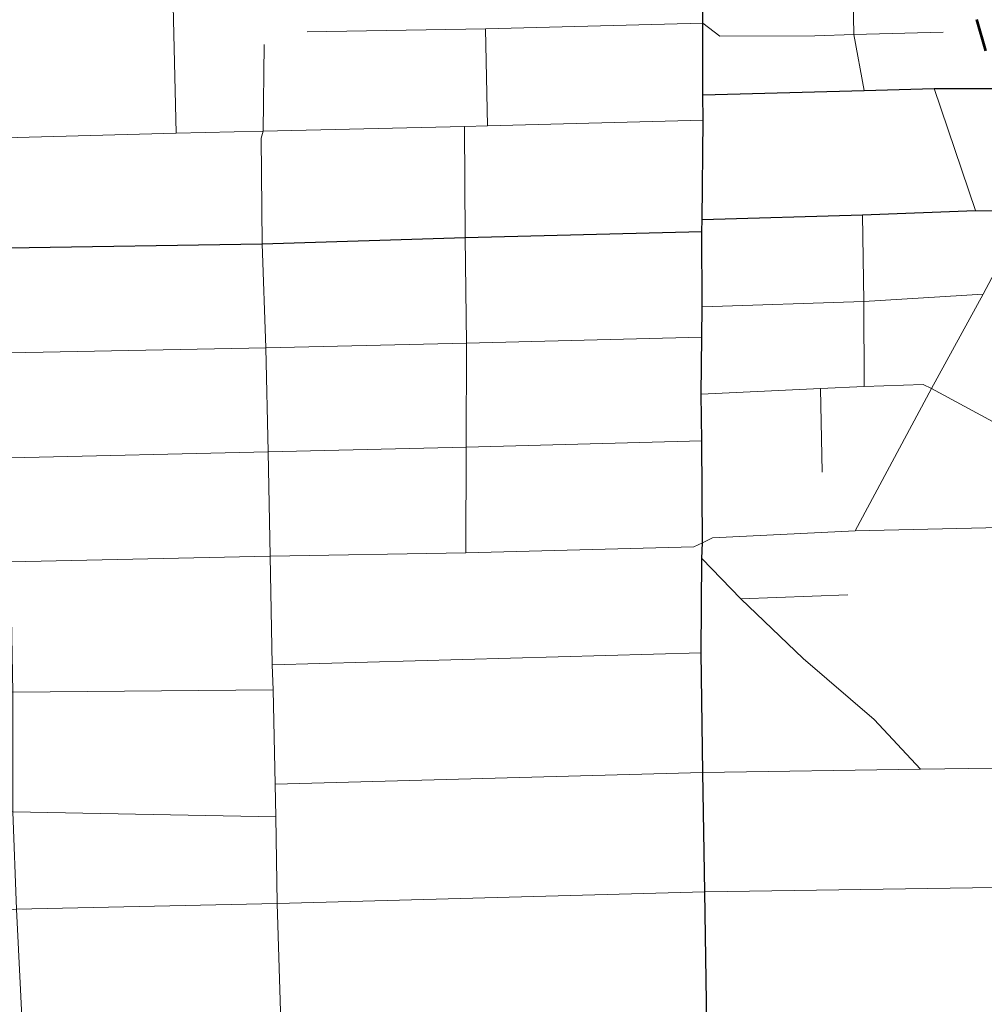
# Model space of a CAD drawing. Extents: x 13.99 to 21.38, y 7.75 to 14.55.
# Tile 22 of 77: x 16.77 to 17.27, y 13.53 to 14.05. Entities that reach past the tile are written whole.
import ezdxf

# ---------------------------------------------------------------- set-up
doc = ezdxf.new("R2010")
doc.units = 0
doc.header["$MEASUREMENT"] = 0
for name, color, linetype, lineweight in [('GM_X_City_Street', 1, 'Continuous', 0), ('GM_X_County_Road', 3, 'Continuous', 30), ('GM_X_Interstate_Route', 1, 'Continuous', 53)]:
    doc.layers.add(name, color=color, linetype=linetype, lineweight=lineweight)

msp = doc.modelspace()

# ---------------------------------------------------------------- linework, layer by layer
at = {"layer": 'GM_X_City_Street'}
for p, q in [((17.01139, 13.99153), (17.01039, 14.04248)), ((17.26796, 13.94695), (17.24627, 14.0111)), ((17.18729, 13.80944), (17.18641, 13.85331)), ((17.14468, 13.74282), (17.20091, 13.74493)), ((16.89822, 13.70817), (17.12374, 13.71437))]:
    msp.add_line(p, q, dxfattribs=at)
at = {"layer": 'GM_X_City_Street', "flags": 128}
for points in [[(16.8478, 13.98753), (16.84558, 14.07692), (16.84325, 14.16856), (16.84318, 14.18369), (16.8414, 14.24652), (16.83993, 14.30456)], [(16.77708, 13.25648), (16.77563, 13.31457), (16.7741, 13.37333), (16.77331, 13.40609), (16.77071, 13.45375), (16.76706, 13.51255), (16.7637, 13.57971), (16.76181, 13.63078), (16.76181, 13.69377), (16.76069, 13.76223), (16.76055, 13.81697), (16.75976, 13.87211), (16.75928, 13.92737), (16.75757, 13.98518), (16.75601, 14.04644), (16.75534, 14.07108), (16.75345, 14.16758)], [(17.20947, 14.0101), (17.20405, 14.03943), (17.2028, 14.10538)], [(16.91666, 14.04093), (17.01039, 14.04248), (17.12458, 14.04537), (17.13358, 14.03852), (17.18347, 14.03885)], [(17.18347, 14.03885), (17.20405, 14.03943), (17.25103, 14.04075)], [(16.90288, 13.51477), (16.90086, 13.58266), (16.90014, 13.62818), (16.89985, 13.64538), (16.89867, 13.69504), (16.89822, 13.70817), (16.89713, 13.76529), (16.89612, 13.82005), (16.89486, 13.87476), (16.89293, 13.92944), (16.89245, 13.985), (16.89339, 13.9886), (16.89397, 14.03425)], [(16.5179, 13.98014), (16.65609, 13.98301), (16.75757, 13.98518), (16.8478, 13.98753), (16.89339, 13.9886), (16.99937, 13.99117), (17.01139, 13.99153), (17.12477, 13.99445)], [(17.0001, 13.76698), (17.00024, 13.82263), (17.00031, 13.87728), (16.99973, 13.93273), (16.99937, 13.99117)], [(17.20477, 13.77855), (17.24478, 13.85331), (17.27195, 13.90298), (17.29338, 13.94327), (17.29522, 13.94674)], [(17.20951, 13.8544), (17.20921, 13.89904), (17.20861, 13.94464)], [(17.1243, 13.89632), (17.20921, 13.89904), (17.27195, 13.90298)], [(16.51978, 13.86747), (16.65633, 13.87008), (16.75976, 13.87211), (16.89486, 13.87476), (17.00031, 13.87728), (17.12414, 13.88044)], [(17.12368, 13.85046), (17.18641, 13.85331), (17.20951, 13.8544), (17.24041, 13.85542), (17.24478, 13.85331), (17.33333, 13.80551)], [(16.52035, 13.81163), (16.65712, 13.81472), (16.76055, 13.81697), (16.89612, 13.82005), (17.00024, 13.82263), (17.12412, 13.82587)], [(16.52107, 13.75514), (16.65672, 13.75878), (16.76069, 13.76223), (16.89713, 13.76529), (17.0001, 13.76698), (17.11981, 13.7701), (17.1244, 13.77228), (17.12965, 13.7749), (17.20477, 13.77855), (17.31937, 13.78125)], [(17.23905, 13.65334), (17.21477, 13.67933), (17.17742, 13.7114), (17.14468, 13.74282), (17.12412, 13.76408)], [(16.52155, 13.69389), (16.65772, 13.69416), (16.76181, 13.69377), (16.89867, 13.69504)], [(16.89985, 13.64538), (17.12459, 13.65157), (17.23905, 13.65334), (17.27732, 13.65379)], [(16.49093, 13.63458), (16.52204, 13.63434), (16.65811, 13.63228), (16.76181, 13.63078), (16.90014, 13.62818)], [(16.5117, 13.57736), (16.65817, 13.57559), (16.71026, 13.57441), (16.71738, 13.57482), (16.7637, 13.57971), (16.90086, 13.58266), (17.12561, 13.58877), (17.27812, 13.59105)]]:
    msp.add_lwpolyline(points, dxfattribs=at)
at = {"layer": 'GM_X_County_Road', "color": 1}
msp.add_line((17.12414, 13.9359), (17.12422, 13.94221), dxfattribs=at)
at = {"layer": 'GM_X_County_Road', "color": 1, "flags": 128}
for points in [[(17.12422, 13.94221), (17.12477, 13.99445), (17.12469, 14.0078), (17.12458, 14.04537), (17.12424, 14.08238), (17.12469, 14.10016), (17.12369, 14.17966), (17.12391, 14.18414), (17.12458, 14.18771), (17.12626, 14.19135), (17.13956, 14.22182), (17.15701, 14.26409), (17.15988, 14.27153), (17.16253, 14.27842), (17.16808, 14.29284), (17.18847, 14.33354), (17.21487, 14.39511), (17.22688, 14.42524), (17.2385, 14.45272), (17.24266, 14.46357), (17.24579, 14.47341), (17.24712, 14.48044), (17.25098, 14.5061)], [(17.12469, 14.0078), (17.20947, 14.0101), (17.24627, 14.0111), (17.27924, 14.01101), (17.28693, 14.01099), (17.29637, 14.01096), (17.32285, 14.01172), (17.33097, 14.01056), (17.33677, 14.0085), (17.33865, 14.00773)], [(17.12422, 13.94221), (17.20861, 13.94464), (17.26796, 13.94695), (17.29174, 13.94666), (17.29522, 13.94674), (17.30086, 13.94691)], [(16.51907, 13.9221), (16.65586, 13.9248), (16.75928, 13.92737), (16.89293, 13.92944), (16.99973, 13.93273), (17.12414, 13.9359)], [(17.13168, 12.95715), (17.13067, 13.01325), (17.13067, 13.08078), (17.13023, 13.12818), (17.12951, 13.17072), (17.12973, 13.21175), (17.1295, 13.2433), (17.12849, 13.29909), (17.1281, 13.34989), (17.12833, 13.40326), (17.1272, 13.46055), (17.1267, 13.51951), (17.12561, 13.58877), (17.12459, 13.65157), (17.12374, 13.71437), (17.12412, 13.76408), (17.1244, 13.77228), (17.12412, 13.82587), (17.12368, 13.85046), (17.12414, 13.88044), (17.1243, 13.89632), (17.12414, 13.9359)]]:
    msp.add_lwpolyline(points, dxfattribs=at)
at = {"layer": 'GM_X_Interstate_Route', "flags": 128}
msp.add_lwpolyline([(17.26859, 14.04731), (17.2732, 14.03086)], dxfattribs=at)

doc.saveas('drawing.dxf')
